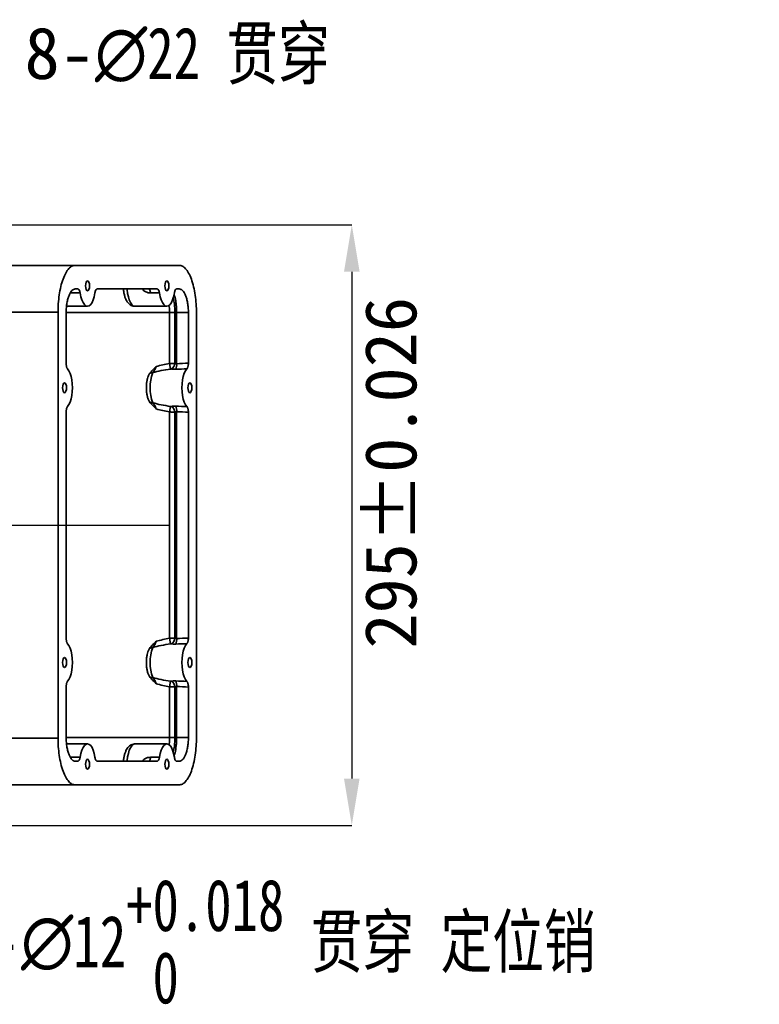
# Model space of a CAD drawing. Header units: millimetres. Extents: x 7702 to 16913, y -3294 to 4428.
# Tile 69 of 89: x 13892 to 14110, y -2525 to -2235. Entities that reach past the tile are written whole.
import ezdxf

# ---------------------------------------------------------------- set-up
doc = ezdxf.new("R2010")
doc.units = ezdxf.units.MM
doc.header["$LTSCALE"] = 6
doc.linetypes.add('CENTER', pattern=[50.8, 31.75, -6.35, 6.35, -6.35])
doc.layers.add('中心线层', color=1, linetype='CENTER')
doc.layers.add('标注层', color=150, linetype='Continuous')
doc.styles.add('SLDTEXTSTYLE1', font='txt')

msp = doc.modelspace()

# ---------------------------------------------------------------- linework, layer by layer
at = {"linetype": 'Continuous', "lineweight": 35}
for p, q in [((13841.02, -2307.21), (13908.12, -2307.21)), ((13908.12, -2307.21), (13938.82, -2307.21)), ((13911.26, -2312.69), (13911.21, -2313.27)), ((13911.38, -2312.2), (13911.26, -2312.69)), ((13911.57, -2311.88), (13911.38, -2312.2)), ((13911.8, -2311.77), (13911.57, -2311.88)), ((13912.02, -2311.88), (13911.8, -2311.77)), ((13912.21, -2312.2), (13912.02, -2311.88)), ((13912.34, -2312.69), (13912.21, -2312.2)), ((13912.38, -2313.27), (13912.34, -2312.69)), ((13934.64, -2312.69), (13934.6, -2313.27)), ((13934.77, -2312.2), (13934.64, -2312.69)), ((13934.96, -2311.88), (13934.77, -2312.2)), ((13935.18, -2311.77), (13934.96, -2311.88)), ((13935.41, -2311.88), (13935.18, -2311.77)), ((13935.6, -2312.2), (13935.41, -2311.88)), ((13935.72, -2312.69), (13935.6, -2312.2)), ((13935.77, -2313.27), (13935.72, -2312.69)), ((13906.96, -2315.09), (13906.95, -2315.05)), ((13907.01, -2315.34), (13906.96, -2315.09)), ((13909.6, -2315.34), (13907.01, -2315.34)), ((13908.95, -2314.17), (13908.18, -2314.17)), ((13908.95, -2314.17), (13909.05, -2314.19)), ((13909.05, -2314.19), (13909.16, -2314.25)), ((13909.16, -2314.25), (13909.26, -2314.35)), ((13909.26, -2314.35), (13909.35, -2314.49)), ((13909.35, -2314.49), (13909.43, -2314.66)), ((13909.43, -2314.66), (13909.5, -2314.86)), ((13909.5, -2314.86), (13909.56, -2315.09)), ((13909.56, -2315.09), (13909.6, -2315.34)), ((13909.6, -2315.34), (13909.81, -2316.43)), ((13911.21, -2313.27), (13911.26, -2313.84)), ((13911.26, -2313.84), (13911.38, -2314.33)), ((13911.38, -2314.33), (13911.57, -2314.65)), ((13911.57, -2314.65), (13911.8, -2314.77)), ((13911.8, -2314.77), (13912.02, -2314.65)), ((13912.02, -2314.65), (13912.21, -2314.33)), ((13912.21, -2314.33), (13912.34, -2313.84)), ((13912.34, -2313.84), (13912.38, -2313.27)), ((13913.78, -2316.43), (13913.99, -2315.34)), ((13913.99, -2315.34), (13914.04, -2315.09)), ((13914.04, -2315.09), (13914.09, -2314.86)), ((13914.09, -2314.86), (13914.17, -2314.66)), ((13914.17, -2314.66), (13914.25, -2314.49)), ((13914.25, -2314.49), (13914.34, -2314.35)), ((13914.34, -2314.35), (13914.44, -2314.25)), ((13914.44, -2314.25), (13914.54, -2314.19)), ((13914.54, -2314.19), (13914.65, -2314.17)), ((13932.33, -2314.17), (13914.65, -2314.17)), ((13923.48, -2314.17), (13923.49, -2314.35)), ((13923.49, -2314.35), (13923.61, -2315.46)), ((13923.61, -2315.46), (13923.82, -2316.49)), ((13929.84, -2314.19), (13929.74, -2314.17)), ((13929.95, -2314.25), (13929.84, -2314.19)), ((13930.04, -2314.35), (13929.95, -2314.25)), ((13930.14, -2314.49), (13930.04, -2314.35)), ((13930.22, -2314.66), (13930.14, -2314.49)), ((13930.29, -2314.86), (13930.22, -2314.66)), ((13930.35, -2315.09), (13930.29, -2314.86)), ((13930.39, -2315.34), (13930.35, -2315.09)), ((13932.99, -2315.34), (13930.39, -2315.34)), ((13932.33, -2314.17), (13932.44, -2314.19)), ((13932.44, -2314.19), (13932.54, -2314.25)), ((13932.54, -2314.25), (13932.64, -2314.35)), ((13932.64, -2314.35), (13932.73, -2314.49)), ((13932.73, -2314.49), (13932.81, -2314.66)), ((13932.81, -2314.66), (13932.89, -2314.86)), ((13932.89, -2314.86), (13932.94, -2315.09)), ((13932.94, -2315.09), (13932.99, -2315.34)), ((13932.99, -2315.34), (13933.2, -2316.43)), ((13934.6, -2313.27), (13934.64, -2313.84)), ((13934.64, -2313.84), (13934.77, -2314.33)), ((13934.77, -2314.33), (13934.96, -2314.65)), ((13934.96, -2314.65), (13935.18, -2314.77)), ((13935.18, -2314.77), (13935.41, -2314.65)), ((13935.41, -2314.65), (13935.6, -2314.33)), ((13935.6, -2314.33), (13935.72, -2313.84)), ((13935.72, -2313.84), (13935.77, -2313.27)), ((13937.17, -2316.43), (13937.38, -2315.34)), ((13937.38, -2315.34), (13937.42, -2315.09)), ((13937.42, -2315.09), (13937.48, -2314.86)), ((13937.48, -2314.86), (13937.55, -2314.66)), ((13937.55, -2314.66), (13937.63, -2314.49)), ((13937.63, -2314.49), (13937.73, -2314.35)), ((13937.73, -2314.35), (13937.83, -2314.25)), ((13937.83, -2314.25), (13937.93, -2314.19)), ((13937.93, -2314.19), (13938.04, -2314.17)), ((13938.83, -2314.17), (13938.04, -2314.17)), ((13909.81, -2316.43), (13910.1, -2317.4)), ((13910.1, -2317.4), (13910.46, -2318.19)), ((13910.46, -2318.19), (13910.87, -2318.78)), ((13910.87, -2318.78), (13911.33, -2319.14)), ((13912.27, -2319.14), (13912.72, -2318.78)), ((13912.72, -2318.78), (13913.14, -2318.19)), ((13913.14, -2318.19), (13913.49, -2317.4)), ((13913.49, -2317.4), (13913.78, -2316.43)), ((13923.82, -2316.49), (13924.09, -2317.4)), ((13924.09, -2317.4), (13924.43, -2318.15)), ((13924.43, -2318.15), (13924.82, -2318.73)), ((13924.82, -2318.73), (13925.25, -2319.1)), ((13933.2, -2316.43), (13933.49, -2317.4)), ((13933.49, -2317.4), (13933.85, -2318.19)), ((13933.85, -2318.19), (13934.26, -2318.78)), ((13934.26, -2318.78), (13934.71, -2319.14)), ((13935.65, -2319.14), (13936.11, -2318.78)), ((13936.11, -2318.78), (13936.52, -2318.19)), ((13936.52, -2318.19), (13936.88, -2317.4)), ((13936.88, -2317.4), (13937.17, -2316.43)), ((13903.1, -2321.01), (13841.02, -2321.01)), ((13903.1, -2446.53), (13903.1, -2321.01)), ((13905.5, -2321.13), (13905.5, -2336.08)), ((13935.99, -2321.13), (13905.5, -2321.13)), ((13905.6, -2319.27), (13911.8, -2319.27)), ((13911.33, -2319.14), (13911.8, -2319.27)), ((13911.8, -2319.27), (13912.27, -2319.14)), ((13925.25, -2319.1), (13925.7, -2319.26)), ((13925.7, -2319.26), (13925.79, -2319.27)), ((13925.79, -2319.27), (13935.18, -2319.27)), ((13934.71, -2319.14), (13935.18, -2319.27)), ((13935.18, -2319.27), (13935.65, -2319.14)), ((13935.99, -2336.12), (13935.99, -2321.13)), ((13937.56, -2336.1), (13937.56, -2321.13)), ((13938.05, -2321.13), (13941.52, -2321.13)), ((13938.05, -2321.13), (13938.05, -2336.19)), ((13941.52, -2336.04), (13941.52, -2321.13)), ((13943.88, -2321.13), (13943.88, -2446.41)), ((13935.99, -2336.12), (13936.27, -2337.77)), ((13906.33, -2338.3), (13905.93, -2337.74)), ((13906.68, -2339.04), (13906.33, -2338.3)), ((13906.97, -2339.95), (13906.68, -2339.04)), ((13940.32, -2339.01), (13940.02, -2339.92)), ((13940.67, -2338.26), (13940.32, -2339.01)), ((13941.08, -2337.71), (13940.67, -2338.26)), ((13904.79, -2341.88), (13904.6, -2342.2)), ((13905.02, -2341.77), (13904.79, -2341.88)), ((13905.24, -2341.88), (13905.02, -2341.77)), ((13905.43, -2342.2), (13905.24, -2341.88)), ((13907.18, -2340.98), (13906.97, -2339.95)), ((13907.31, -2342.1), (13907.18, -2340.98)), ((13907.35, -2343.27), (13907.31, -2342.1)), ((13939.67, -2342.09), (13939.63, -2343.27)), ((13939.81, -2340.96), (13939.67, -2342.09)), ((13940.02, -2339.92), (13939.81, -2340.96)), ((13941.74, -2341.88), (13941.55, -2342.2)), ((13941.96, -2341.77), (13941.74, -2341.88)), ((13942.19, -2341.88), (13941.96, -2341.77)), ((13942.38, -2342.2), (13942.19, -2341.88)), ((13904.48, -2342.69), (13904.43, -2343.27)), ((13904.43, -2343.27), (13904.48, -2343.84)), ((13904.6, -2342.2), (13904.48, -2342.69)), ((13904.48, -2343.84), (13904.6, -2344.33)), ((13904.6, -2344.33), (13904.79, -2344.65)), ((13904.79, -2344.65), (13905.02, -2344.77)), ((13905.02, -2344.77), (13905.24, -2344.65)), ((13905.24, -2344.65), (13905.43, -2344.33)), ((13905.56, -2342.69), (13905.43, -2342.2)), ((13905.43, -2344.33), (13905.56, -2343.84)), ((13905.6, -2343.27), (13905.56, -2342.69)), ((13905.56, -2343.84), (13905.6, -2343.27)), ((13907.18, -2345.55), (13907.31, -2344.43)), ((13907.31, -2344.43), (13907.35, -2343.27)), ((13939.63, -2343.27), (13939.67, -2344.44)), ((13939.67, -2344.44), (13939.81, -2345.57)), ((13941.42, -2342.69), (13941.38, -2343.27)), ((13941.38, -2343.27), (13941.42, -2343.84)), ((13941.55, -2342.2), (13941.42, -2342.69)), ((13941.42, -2343.84), (13941.55, -2344.33)), ((13941.55, -2344.33), (13941.74, -2344.65)), ((13941.74, -2344.65), (13941.96, -2344.77)), ((13941.96, -2344.77), (13942.19, -2344.65)), ((13942.19, -2344.65), (13942.38, -2344.33)), ((13942.5, -2342.69), (13942.38, -2342.2)), ((13942.38, -2344.33), (13942.5, -2343.84)), ((13942.55, -2343.27), (13942.5, -2342.69)), ((13942.5, -2343.84), (13942.55, -2343.27)), ((13906.33, -2348.23), (13906.68, -2347.49)), ((13906.68, -2347.49), (13906.97, -2346.58)), ((13906.97, -2346.58), (13907.18, -2345.55)), ((13939.81, -2345.57), (13940.02, -2346.61)), ((13940.02, -2346.61), (13940.32, -2347.52)), ((13940.32, -2347.52), (13940.67, -2348.27)), ((13905.5, -2350.46), (13905.5, -2417.08)), ((13905.93, -2348.79), (13906.33, -2348.23)), ((13935.99, -2350.41), (13936.27, -2348.76)), ((13935.99, -2417.12), (13935.99, -2350.41)), ((13937.56, -2417.1), (13937.56, -2350.43)), ((13938.05, -2350.34), (13938.05, -2417.19)), ((13940.67, -2348.27), (13941.08, -2348.82)), ((13941.52, -2417.04), (13941.52, -2350.49)), ((13935.99, -2417.12), (13936.27, -2418.77)), ((13906.33, -2419.3), (13905.93, -2418.74)), ((13906.68, -2420.04), (13906.33, -2419.3)), ((13906.97, -2420.95), (13906.68, -2420.04)), ((13940.32, -2420.01), (13940.02, -2420.92)), ((13940.67, -2419.26), (13940.32, -2420.01)), ((13941.08, -2418.71), (13940.67, -2419.26)), ((13904.6, -2423.2), (13904.48, -2423.69)), ((13904.79, -2422.88), (13904.6, -2423.2)), ((13905.02, -2422.77), (13904.79, -2422.88)), ((13905.24, -2422.88), (13905.02, -2422.77)), ((13905.43, -2423.2), (13905.24, -2422.88)), ((13905.56, -2423.69), (13905.43, -2423.2)), ((13907.18, -2421.98), (13906.97, -2420.95)), ((13907.31, -2423.1), (13907.18, -2421.98)), ((13907.35, -2424.27), (13907.31, -2423.1)), ((13939.67, -2423.09), (13939.63, -2424.27)), ((13939.81, -2421.96), (13939.67, -2423.09)), ((13940.02, -2420.92), (13939.81, -2421.96)), ((13941.55, -2423.2), (13941.42, -2423.69)), ((13941.74, -2422.88), (13941.55, -2423.2)), ((13941.96, -2422.77), (13941.74, -2422.88)), ((13942.19, -2422.88), (13941.96, -2422.77)), ((13942.38, -2423.2), (13942.19, -2422.88)), ((13942.5, -2423.69), (13942.38, -2423.2)), ((13904.48, -2423.69), (13904.43, -2424.27)), ((13904.43, -2424.27), (13904.48, -2424.84)), ((13904.48, -2424.84), (13904.6, -2425.33)), ((13904.6, -2425.33), (13904.79, -2425.65)), ((13904.79, -2425.65), (13905.02, -2425.77)), ((13905.02, -2425.77), (13905.24, -2425.65)), ((13905.24, -2425.65), (13905.43, -2425.33)), ((13905.43, -2425.33), (13905.56, -2424.84)), ((13905.6, -2424.27), (13905.56, -2423.69)), ((13905.56, -2424.84), (13905.6, -2424.27)), ((13907.18, -2426.55), (13907.31, -2425.43)), ((13907.31, -2425.43), (13907.35, -2424.27)), ((13939.63, -2424.27), (13939.67, -2425.44)), ((13939.67, -2425.44), (13939.81, -2426.57)), ((13941.42, -2423.69), (13941.38, -2424.27)), ((13941.38, -2424.27), (13941.42, -2424.84)), ((13941.42, -2424.84), (13941.55, -2425.33)), ((13941.55, -2425.33), (13941.74, -2425.65)), ((13941.74, -2425.65), (13941.96, -2425.77)), ((13941.96, -2425.77), (13942.19, -2425.65)), ((13942.19, -2425.65), (13942.38, -2425.33)), ((13942.38, -2425.33), (13942.5, -2424.84)), ((13942.55, -2424.27), (13942.5, -2423.69)), ((13942.5, -2424.84), (13942.55, -2424.27)), ((13906.33, -2429.23), (13906.68, -2428.49)), ((13906.68, -2428.49), (13906.97, -2427.58)), ((13906.97, -2427.58), (13907.18, -2426.55)), ((13939.81, -2426.57), (13940.02, -2427.61)), ((13940.02, -2427.61), (13940.32, -2428.52)), ((13940.32, -2428.52), (13940.67, -2429.27)), ((13905.5, -2431.46), (13905.5, -2446.41)), ((13905.93, -2429.79), (13906.33, -2429.23)), ((13935.99, -2431.41), (13936.27, -2429.76)), ((13935.99, -2446.41), (13935.99, -2431.41)), ((13937.56, -2445.07), (13937.56, -2431.43)), ((13938.05, -2431.34), (13938.05, -2446.41)), ((13940.67, -2429.27), (13941.08, -2429.82)), ((13941.52, -2446.41), (13941.52, -2431.49)), ((13841.02, -2446.53), (13903.1, -2446.53)), ((13905.5, -2446.41), (13935.99, -2446.41)), ((13937.56, -2446.41), (13937.56, -2445.07)), ((13941.52, -2446.41), (13938.05, -2446.41)), ((13911.8, -2448.27), (13905.61, -2448.27)), ((13910.46, -2449.34), (13910.1, -2450.14)), ((13910.87, -2448.75), (13910.46, -2449.34)), ((13911.33, -2448.39), (13910.87, -2448.75)), ((13911.8, -2448.27), (13911.33, -2448.39)), ((13912.27, -2448.39), (13911.8, -2448.27)), ((13912.72, -2448.75), (13912.27, -2448.39)), ((13913.14, -2449.34), (13912.72, -2448.75)), ((13913.49, -2450.14), (13913.14, -2449.34)), ((13924.43, -2449.38), (13924.09, -2450.13)), ((13924.82, -2448.8), (13924.43, -2449.38)), ((13925.25, -2448.43), (13924.82, -2448.8)), ((13925.7, -2448.27), (13925.25, -2448.43)), ((13925.79, -2448.27), (13925.7, -2448.27)), ((13935.18, -2448.27), (13925.79, -2448.27)), ((13933.85, -2449.34), (13933.49, -2450.14)), ((13934.26, -2448.75), (13933.85, -2449.34)), ((13934.71, -2448.39), (13934.26, -2448.75)), ((13935.18, -2448.27), (13934.71, -2448.39)), ((13935.65, -2448.39), (13935.18, -2448.27)), ((13936.11, -2448.75), (13935.65, -2448.39)), ((13936.52, -2449.34), (13936.11, -2448.75)), ((13936.88, -2450.14), (13936.52, -2449.34)), ((13906.73, -2452.23), (13907.01, -2452.19)), ((13907.01, -2452.19), (13906.96, -2452.44)), ((13907.01, -2452.19), (13909.6, -2452.19)), ((13909.6, -2452.19), (13909.56, -2452.44)), ((13909.81, -2451.1), (13909.6, -2452.19)), ((13910.1, -2450.14), (13909.81, -2451.1)), ((13913.78, -2451.1), (13913.49, -2450.14)), ((13913.99, -2452.19), (13913.78, -2451.1)), ((13914.04, -2452.44), (13913.99, -2452.19)), ((13923.61, -2452.07), (13923.49, -2453.18)), ((13923.82, -2451.04), (13923.61, -2452.07)), ((13924.09, -2450.13), (13923.82, -2451.04)), ((13930.35, -2452.44), (13930.39, -2452.19)), ((13930.39, -2452.19), (13932.99, -2452.19)), ((13932.99, -2452.19), (13932.94, -2452.44)), ((13933.2, -2451.1), (13932.99, -2452.19)), ((13933.49, -2450.14), (13933.2, -2451.1)), ((13937.17, -2451.1), (13936.88, -2450.14)), ((13937.38, -2452.19), (13937.17, -2451.1)), ((13937.42, -2452.44), (13937.38, -2452.19)), ((13906.96, -2452.44), (13906.95, -2452.49)), ((13908.18, -2453.37), (13908.95, -2453.37)), ((13909.05, -2453.34), (13908.95, -2453.37)), ((13909.16, -2453.28), (13909.05, -2453.34)), ((13909.26, -2453.18), (13909.16, -2453.28)), ((13909.35, -2453.04), (13909.26, -2453.18)), ((13909.43, -2452.87), (13909.35, -2453.04)), ((13909.5, -2452.67), (13909.43, -2452.87)), ((13909.56, -2452.44), (13909.5, -2452.67)), ((13911.26, -2453.69), (13911.21, -2454.27)), ((13911.21, -2454.27), (13911.26, -2454.84)), ((13911.38, -2453.2), (13911.26, -2453.69)), ((13911.26, -2454.84), (13911.38, -2455.33)), ((13911.57, -2452.88), (13911.38, -2453.2)), ((13911.8, -2452.77), (13911.57, -2452.88)), ((13912.02, -2452.88), (13911.8, -2452.77)), ((13912.21, -2453.2), (13912.02, -2452.88)), ((13912.34, -2453.69), (13912.21, -2453.2)), ((13912.21, -2455.33), (13912.34, -2454.84)), ((13912.38, -2454.27), (13912.34, -2453.69)), ((13912.34, -2454.84), (13912.38, -2454.27)), ((13914.09, -2452.67), (13914.04, -2452.44)), ((13914.17, -2452.87), (13914.09, -2452.67)), ((13914.25, -2453.04), (13914.17, -2452.87)), ((13914.34, -2453.18), (13914.25, -2453.04)), ((13914.44, -2453.28), (13914.34, -2453.18)), ((13914.54, -2453.34), (13914.44, -2453.28)), ((13914.65, -2453.37), (13914.54, -2453.34)), ((13914.65, -2453.37), (13932.33, -2453.37)), ((13923.49, -2453.18), (13923.48, -2453.37)), ((13929.74, -2453.37), (13929.84, -2453.34)), ((13929.84, -2453.34), (13929.95, -2453.28)), ((13929.95, -2453.28), (13930.04, -2453.18)), ((13930.04, -2453.18), (13930.14, -2453.04)), ((13930.14, -2453.04), (13930.22, -2452.87)), ((13930.22, -2452.87), (13930.29, -2452.67)), ((13930.29, -2452.67), (13930.35, -2452.44)), ((13932.44, -2453.34), (13932.33, -2453.37)), ((13932.54, -2453.28), (13932.44, -2453.34)), ((13932.64, -2453.18), (13932.54, -2453.28)), ((13932.73, -2453.04), (13932.64, -2453.18)), ((13932.81, -2452.87), (13932.73, -2453.04)), ((13932.89, -2452.67), (13932.81, -2452.87)), ((13932.94, -2452.44), (13932.89, -2452.67)), ((13934.64, -2453.69), (13934.6, -2454.27)), ((13934.6, -2454.27), (13934.64, -2454.84)), ((13934.77, -2453.2), (13934.64, -2453.69)), ((13934.64, -2454.84), (13934.77, -2455.33)), ((13934.96, -2452.88), (13934.77, -2453.2)), ((13935.18, -2452.77), (13934.96, -2452.88)), ((13935.41, -2452.88), (13935.18, -2452.77)), ((13935.6, -2453.2), (13935.41, -2452.88)), ((13935.72, -2453.69), (13935.6, -2453.2)), ((13935.6, -2455.33), (13935.72, -2454.84)), ((13935.77, -2454.27), (13935.72, -2453.69)), ((13935.72, -2454.84), (13935.77, -2454.27)), ((13937.48, -2452.67), (13937.42, -2452.44)), ((13937.55, -2452.87), (13937.48, -2452.67)), ((13937.63, -2453.04), (13937.55, -2452.87)), ((13937.73, -2453.18), (13937.63, -2453.04)), ((13937.83, -2453.28), (13937.73, -2453.18)), ((13937.93, -2453.34), (13937.83, -2453.28)), ((13938.04, -2453.37), (13937.93, -2453.34)), ((13938.04, -2453.37), (13938.83, -2453.37)), ((13911.38, -2455.33), (13911.57, -2455.65)), ((13911.57, -2455.65), (13911.8, -2455.77)), ((13911.8, -2455.77), (13912.02, -2455.65)), ((13912.02, -2455.65), (13912.21, -2455.33)), ((13934.77, -2455.33), (13934.96, -2455.65)), ((13934.96, -2455.65), (13935.18, -2455.77)), ((13935.18, -2455.77), (13935.41, -2455.65)), ((13935.41, -2455.65), (13935.6, -2455.33)), ((13908.12, -2460.33), (13841.02, -2460.33)), ((13908.12, -2460.33), (13938.82, -2460.33))]:
    msp.add_line(p, q, dxfattribs=at)
for centre, radius, start, end in [((13935.43, -2335.95), 2.13, 302.3752, 355.9795), ((13934.72, -2336.53), 3.35, 337.2976, 5.8138), ((13930.94, -2340.28), 1.45, 87.7073, 127.1587), ((13943.12, -2343.27), 12.91, 159.8866, 200.1134), ((13930.94, -2346.26), 1.45, 232.8413, 272.2927), ((13935.43, -2350.58), 2.13, 4.0205, 57.6248), ((13934.72, -2350), 3.35, 354.1862, 22.7024), ((13935.43, -2416.95), 2.13, 302.3752, 355.9795), ((13934.72, -2417.53), 3.35, 337.2976, 5.8138), ((13930.94, -2421.28), 1.45, 87.7073, 127.1587), ((13943.12, -2424.27), 12.91, 159.8866, 200.1134), ((13930.94, -2427.26), 1.45, 232.8413, 272.2927), ((13935.43, -2431.58), 2.13, 4.0205, 57.6248), ((13934.72, -2431), 3.35, 354.1862, 22.7024)]:
    msp.add_arc(centre, radius, start, end, dxfattribs=at)
for centre, major_axis, ratio, start_param, end_param in [((13943.99, -2343.27), (20.01, 0), 0.389753, 1.982302, 2.210129), ((13970.4, -2343.27), (76.85, 0), 0.101492, 1.956071, 2.005264), ((13943.99, -2343.27), (19.31, 0), 0.310702, 1.982302, 2.308772), ((13969.87, -2343.27), (76.15, 0), 0.07879, 1.95842, 2.005264), ((13943.99, -2343.27), (19.31, 0), 0.310702, 3.974414, 4.300884), ((13943.99, -2343.27), (20.01, 0), 0.389753, 4.073057, 4.300884), ((13969.87, -2343.27), (76.15, 0), 0.07879, 4.277921, 4.324766), ((13970.4, -2343.27), (76.85, 0), 0.101492, 4.277921, 4.327114), ((13943.99, -2424.27), (20.01, 0), 0.389753, 1.982302, 2.210129), ((13970.4, -2424.27), (76.85, 0), 0.101492, 1.956071, 2.005264), ((13943.99, -2424.27), (19.31, 0), 0.310702, 1.982302, 2.308772), ((13969.87, -2424.27), (76.15, 0), 0.07879, 1.95842, 2.005264), ((13943.99, -2424.27), (19.31, 0), 0.310702, 3.974414, 4.300884), ((13943.99, -2424.27), (20.01, 0), 0.389753, 4.073057, 4.300884), ((13969.87, -2424.27), (76.15, 0), 0.07879, 4.277921, 4.324766), ((13970.4, -2424.27), (76.85, 0), 0.101492, 4.277921, 4.327114)]:
    msp.add_ellipse(centre, major_axis=major_axis, ratio=ratio, start_param=start_param, end_param=end_param, dxfattribs=at)
for points, knots in [([(13903.1, -2321.01), (13903.1, -2320.19), (13903.13, -2319.35), (13903.24, -2317.64), (13903.33, -2316.78), (13903.57, -2315.08), (13903.73, -2314.24), (13904.11, -2312.66), (13904.32, -2311.92), (13904.82, -2310.57), (13905.09, -2309.97), (13905.66, -2308.94), (13905.96, -2308.51), (13906.58, -2307.84), (13906.9, -2307.59), (13907.52, -2307.28), (13907.83, -2307.21), (13908.12, -2307.21)], [0, 0, 0, 0, 0.125, 0.125, 0.25, 0.25, 0.375, 0.375, 0.5, 0.5, 0.625, 0.625, 0.75, 0.75, 0.875, 0.875, 1, 1, 1, 1]), ([(13938.82, -2307.21), (13939.12, -2307.21), (13939.43, -2307.28), (13940.05, -2307.6), (13940.37, -2307.84), (13940.99, -2308.52), (13941.3, -2308.95), (13941.88, -2309.99), (13942.15, -2310.6), (13942.65, -2311.96), (13942.87, -2312.71), (13943.25, -2314.3), (13943.4, -2315.14), (13943.65, -2316.86), (13943.74, -2317.73), (13943.86, -2319.45), (13943.88, -2320.31), (13943.88, -2321.13)], [0, 0, 0, 0, 0.125, 0.125, 0.25, 0.25, 0.375, 0.375, 0.5, 0.5, 0.625, 0.625, 0.75, 0.75, 0.875, 0.875, 1, 1, 1, 1]), ([(13908.18, -2314.17), (13908.02, -2314.17), (13907.85, -2314.21), (13907.52, -2314.37), (13907.36, -2314.48), (13907.05, -2314.81), (13906.9, -2315), (13906.61, -2315.47), (13906.47, -2315.75), (13906.22, -2316.37), (13906.1, -2316.72), (13905.94, -2317.28), (13905.9, -2317.48), (13905.81, -2317.88), (13905.76, -2318.1), (13905.65, -2318.75), (13905.59, -2319.2), (13905.52, -2320.14), (13905.5, -2320.63), (13905.5, -2321.13)], [0, 0, 0, 0, 0.125, 0.125, 0.25, 0.25, 0.375, 0.375, 0.5, 0.5, 0.625, 0.625, 0.6875, 0.6875, 0.75, 0.75, 0.875, 0.875, 1, 1, 1, 1]), ([(13907.01, -2315.34), (13906.93, -2315.35), (13906.85, -2315.35), (13906.76, -2315.33), (13906.74, -2315.33)], [0, 0, 0, 0, 0.843084, 1, 1, 1, 1]), ([(13922.4, -2314.17), (13922.41, -2314.32), (13922.43, -2314.82), (13922.58, -2315.64), (13922.82, -2316.58), (13923.16, -2317.41), (13923.59, -2318.1), (13924.08, -2318.63), (13924.63, -2319), (13925.21, -2319.23), (13925.6, -2319.24), (13925.77, -2319.25)], [0, 0, 0, 0, 0.061182, 0.195057, 0.332298, 0.476132, 0.608116, 0.721126, 0.824267, 0.92315, 1, 1, 1, 1]), ([(13930.39, -2315.34), (13930.32, -2315.34), (13929.93, -2315.33), (13929.25, -2315.18), (13928.44, -2314.79), (13928.07, -2314.36), (13927.9, -2314.17)], [0, 0, 0, 0, 0.08218, 0.422946, 0.744104, 1, 1, 1, 1]), ([(13937.29, -2315.8), (13937.39, -2316.07), (13937.59, -2316.59), (13937.79, -2317.64), (13937.94, -2318.73), (13938.04, -2319.91), (13938.05, -2320.72), (13938.05, -2321.13)], [0, 0, 0, 0, 0.21643, 0.410035, 0.604298, 0.802272, 1, 1, 1, 1]), ([(13941.52, -2321.13), (13941.52, -2320.64), (13941.5, -2320.16), (13941.44, -2319.45), (13941.42, -2319.22), (13941.36, -2318.76), (13941.33, -2318.54), (13941.25, -2318.1), (13941.21, -2317.89), (13941.12, -2317.49), (13941.07, -2317.29), (13940.92, -2316.72), (13940.8, -2316.37), (13940.55, -2315.75), (13940.41, -2315.47), (13940.12, -2315), (13939.97, -2314.8), (13939.73, -2314.56), (13939.65, -2314.49), (13939.49, -2314.37), (13939.41, -2314.33), (13939.17, -2314.21), (13939, -2314.17), (13938.83, -2314.17)], [0, 0, 0, 0, 0.125, 0.125, 0.1875, 0.1875, 0.25, 0.25, 0.3125, 0.3125, 0.375, 0.375, 0.5, 0.5, 0.625, 0.625, 0.75, 0.75, 0.8125, 0.8125, 0.875, 0.875, 1, 1, 1, 1]), ([(13937.56, -2321.13), (13937.53, -2320.28), (13937.48, -2318.76), (13937.15, -2317.46), (13937, -2316.89)], [0, 0, 0, 0, 0.558117, 1, 1, 1, 1]), ([(13935.99, -2321.13), (13935.98, -2320.68), (13935.96, -2319.97), (13935.84, -2319.29), (13935.8, -2319.04)], [0, 0, 0, 0, 0.6350335, 1, 1, 1, 1]), ([(13935.99, -2321.13), (13936.27, -2321.13), (13936.58, -2321.13), (13937.12, -2321.13), (13937.37, -2321.13), (13937.56, -2321.13)], [0, 0, 0, 0, 0.5, 0.5, 1, 1, 1, 1]), ([(13905.93, -2337.74), (13905.86, -2337.67), (13905.81, -2337.58), (13905.73, -2337.41), (13905.7, -2337.35), (13905.65, -2337.22), (13905.63, -2337.15), (13905.6, -2337), (13905.58, -2336.92), (13905.55, -2336.76), (13905.54, -2336.68), (13905.51, -2336.43), (13905.5, -2336.25), (13905.5, -2336.08)], [0, 0, 0, 0, 0.25, 0.25, 0.375, 0.375, 0.5, 0.5, 0.625, 0.625, 0.75, 0.75, 1, 1, 1, 1]), ([(13935.99, -2336.12), (13936.13, -2336.11), (13936.27, -2336.11), (13936.56, -2336.1), (13936.7, -2336.1), (13936.97, -2336.1), (13937.1, -2336.1), (13937.34, -2336.1), (13937.46, -2336.1), (13937.56, -2336.1)], [0, 0, 0, 0, 0.25, 0.25, 0.5, 0.5, 0.75, 0.75, 1, 1, 1, 1]), ([(13937.56, -2336.1), (13937.62, -2336.14), (13937.7, -2336.17), (13937.87, -2336.2), (13937.96, -2336.2), (13938.05, -2336.19)], [0, 0, 0, 0, 0.5, 0.5, 1, 1, 1, 1]), ([(13941.52, -2336.04), (13941.52, -2336.22), (13941.51, -2336.39), (13941.48, -2336.65), (13941.47, -2336.73), (13941.44, -2336.89), (13941.42, -2336.97), (13941.38, -2337.12), (13941.36, -2337.19), (13941.31, -2337.32), (13941.29, -2337.38), (13941.21, -2337.55), (13941.15, -2337.64), (13941.08, -2337.71)], [0, 0, 0, 0, 0.25, 0.25, 0.375, 0.375, 0.5, 0.5, 0.625, 0.625, 0.75, 0.75, 1, 1, 1, 1]), ([(13929.56, -2340.15), (13929.67, -2339.86), (13929.8, -2339.49), (13930.02, -2339.18), (13930.06, -2339.12)], [0, 0, 0, 0, 0.818873, 1, 1, 1, 1]), ([(13930.06, -2339.12), (13930.35, -2338.73), (13930.68, -2338.38), (13931.37, -2337.69), (13931.72, -2337.36), (13932.05, -2337.01)], [0, 0, 0, 0, 0.5, 0.5, 1, 1, 1, 1]), ([(13932.05, -2337.01), (13932, -2337.19), (13931.94, -2337.37), (13931.79, -2337.71), (13931.71, -2337.86), (13931.53, -2338.17), (13931.43, -2338.31), (13931.22, -2338.58), (13931.11, -2338.71), (13931, -2338.83)], [0, 0, 0, 0, 0.25, 0.25, 0.5, 0.5, 0.75, 0.75, 1, 1, 1, 1]), ([(13936.57, -2337.76), (13936.55, -2337.75), (13936.53, -2337.75), (13936.48, -2337.75), (13936.45, -2337.75), (13936.37, -2337.75), (13936.32, -2337.76), (13936.27, -2337.77)], [0, 0, 0, 0, 0.25, 0.25, 0.5, 0.5, 1, 1, 1, 1]), ([(13937.81, -2337.82), (13937.58, -2337.83), (13937.37, -2337.83), (13936.95, -2337.81), (13936.75, -2337.79), (13936.57, -2337.76)], [0, 0, 0, 0, 0.5, 0.5, 1, 1, 1, 1]), ([(13929.57, -2340.16), (13929.5, -2340.39), (13929.34, -2340.92), (13929.2, -2341.85), (13929.13, -2342.88), (13929.14, -2343.92), (13929.24, -2344.93), (13929.38, -2345.76), (13929.52, -2346.21), (13929.57, -2346.36)], [0, 0, 0, 0, 0.123215, 0.28489, 0.442747, 0.599128, 0.756009, 0.914975, 1, 1, 1, 1]), ([(13930.06, -2347.41), (13930.02, -2347.35), (13929.8, -2347.04), (13929.67, -2346.67), (13929.56, -2346.37)], [0, 0, 0, 0, 0.180328, 1, 1, 1, 1]), ([(13930.06, -2347.41), (13930.35, -2347.8), (13930.68, -2348.15), (13931.37, -2348.84), (13931.72, -2349.17), (13932.05, -2349.52)], [0, 0, 0, 0, 0.5, 0.5, 1, 1, 1, 1]), ([(13931, -2347.7), (13931.22, -2347.94), (13931.43, -2348.21), (13931.71, -2348.66), (13931.79, -2348.82), (13931.94, -2349.16), (13932, -2349.34), (13932.05, -2349.52)], [0, 0, 0, 0, 0.5, 0.5, 0.75, 0.75, 1, 1, 1, 1]), ([(13905.5, -2350.46), (13905.5, -2350.28), (13905.51, -2350.1), (13905.54, -2349.85), (13905.55, -2349.77), (13905.58, -2349.61), (13905.6, -2349.53), (13905.63, -2349.38), (13905.65, -2349.31), (13905.7, -2349.18), (13905.73, -2349.12), (13905.8, -2348.95), (13905.86, -2348.86), (13905.93, -2348.79)], [0, 0, 0, 0, 0.25, 0.25, 0.375, 0.375, 0.5, 0.5, 0.625, 0.625, 0.75, 0.75, 1, 1, 1, 1]), ([(13937.56, -2350.43), (13937.46, -2350.43), (13937.34, -2350.43), (13937.1, -2350.43), (13936.97, -2350.43), (13936.7, -2350.43), (13936.56, -2350.43), (13936.28, -2350.43), (13936.13, -2350.42), (13935.99, -2350.41)], [0, 0, 0, 0, 0.25, 0.25, 0.5, 0.5, 0.75, 0.75, 1, 1, 1, 1]), ([(13936.27, -2348.76), (13936.32, -2348.77), (13936.37, -2348.78), (13936.45, -2348.78), (13936.48, -2348.78), (13936.53, -2348.78), (13936.55, -2348.78), (13936.57, -2348.77)], [0, 0, 0, 0, 0.5, 0.5, 0.75, 0.75, 1, 1, 1, 1]), ([(13936.57, -2348.77), (13936.75, -2348.75), (13936.95, -2348.72), (13937.37, -2348.7), (13937.58, -2348.7), (13937.81, -2348.71)], [0, 0, 0, 0, 0.5, 0.5, 1, 1, 1, 1]), ([(13938.05, -2350.34), (13937.96, -2350.33), (13937.87, -2350.33), (13937.7, -2350.36), (13937.62, -2350.39), (13937.56, -2350.43)], [0, 0, 0, 0, 0.5, 0.5, 1, 1, 1, 1]), ([(13941.08, -2348.82), (13941.15, -2348.89), (13941.21, -2348.98), (13941.29, -2349.15), (13941.31, -2349.21), (13941.36, -2349.34), (13941.38, -2349.41), (13941.42, -2349.56), (13941.44, -2349.64), (13941.47, -2349.8), (13941.48, -2349.88), (13941.51, -2350.13), (13941.52, -2350.31), (13941.52, -2350.49)], [0, 0, 0, 0, 0.25, 0.25, 0.375, 0.375, 0.5, 0.5, 0.625, 0.625, 0.75, 0.75, 1, 1, 1, 1]), ([(13905.93, -2418.74), (13905.86, -2418.67), (13905.81, -2418.58), (13905.73, -2418.41), (13905.7, -2418.35), (13905.65, -2418.22), (13905.63, -2418.15), (13905.6, -2418), (13905.58, -2417.92), (13905.55, -2417.76), (13905.54, -2417.68), (13905.51, -2417.43), (13905.5, -2417.25), (13905.5, -2417.08)], [0, 0, 0, 0, 0.25, 0.25, 0.375, 0.375, 0.5, 0.5, 0.625, 0.625, 0.75, 0.75, 1, 1, 1, 1]), ([(13935.99, -2417.12), (13936.13, -2417.11), (13936.27, -2417.11), (13936.56, -2417.1), (13936.7, -2417.1), (13936.97, -2417.1), (13937.1, -2417.1), (13937.34, -2417.1), (13937.46, -2417.1), (13937.56, -2417.1)], [0, 0, 0, 0, 0.25, 0.25, 0.5, 0.5, 0.75, 0.75, 1, 1, 1, 1]), ([(13937.56, -2417.1), (13937.62, -2417.14), (13937.7, -2417.17), (13937.87, -2417.2), (13937.96, -2417.2), (13938.05, -2417.19)], [0, 0, 0, 0, 0.5, 0.5, 1, 1, 1, 1]), ([(13941.52, -2417.04), (13941.52, -2417.22), (13941.51, -2417.39), (13941.48, -2417.65), (13941.47, -2417.73), (13941.44, -2417.89), (13941.42, -2417.97), (13941.38, -2418.12), (13941.36, -2418.19), (13941.31, -2418.32), (13941.29, -2418.38), (13941.21, -2418.55), (13941.15, -2418.64), (13941.08, -2418.71)], [0, 0, 0, 0, 0.25, 0.25, 0.375, 0.375, 0.5, 0.5, 0.625, 0.625, 0.75, 0.75, 1, 1, 1, 1]), ([(13929.56, -2421.15), (13929.67, -2420.86), (13929.8, -2420.49), (13930.02, -2420.18), (13930.06, -2420.12)], [0, 0, 0, 0, 0.8188732, 1, 1, 1, 1]), ([(13930.06, -2420.12), (13930.35, -2419.73), (13930.68, -2419.38), (13931.37, -2418.69), (13931.72, -2418.36), (13932.05, -2418.01)], [0, 0, 0, 0, 0.5, 0.5, 1, 1, 1, 1]), ([(13932.05, -2418.01), (13932, -2418.19), (13931.94, -2418.37), (13931.79, -2418.71), (13931.71, -2418.86), (13931.53, -2419.17), (13931.43, -2419.31), (13931.22, -2419.58), (13931.11, -2419.71), (13931, -2419.83)], [0, 0, 0, 0, 0.25, 0.25, 0.5, 0.5, 0.75, 0.75, 1, 1, 1, 1]), ([(13936.57, -2418.76), (13936.55, -2418.75), (13936.53, -2418.75), (13936.48, -2418.75), (13936.45, -2418.75), (13936.37, -2418.75), (13936.32, -2418.76), (13936.27, -2418.77)], [0, 0, 0, 0, 0.25, 0.25, 0.5, 0.5, 1, 1, 1, 1]), ([(13937.81, -2418.82), (13937.58, -2418.83), (13937.37, -2418.83), (13936.95, -2418.81), (13936.75, -2418.79), (13936.57, -2418.76)], [0, 0, 0, 0, 0.5, 0.5, 1, 1, 1, 1]), ([(13929.57, -2421.16), (13929.5, -2421.39), (13929.34, -2421.92), (13929.2, -2422.85), (13929.13, -2423.88), (13929.14, -2424.92), (13929.24, -2425.93), (13929.38, -2426.76), (13929.52, -2427.21), (13929.57, -2427.36)], [0, 0, 0, 0, 0.123215, 0.28489, 0.442747, 0.599128, 0.756009, 0.914975, 1, 1, 1, 1]), ([(13930.06, -2428.41), (13930.02, -2428.35), (13929.8, -2428.04), (13929.67, -2427.67), (13929.56, -2427.37)], [0, 0, 0, 0, 0.180328, 1, 1, 1, 1]), ([(13930.06, -2428.41), (13930.35, -2428.8), (13930.68, -2429.15), (13931.37, -2429.84), (13931.72, -2430.17), (13932.05, -2430.52)], [0, 0, 0, 0, 0.5, 0.5, 1, 1, 1, 1]), ([(13931, -2428.7), (13931.22, -2428.94), (13931.43, -2429.21), (13931.71, -2429.66), (13931.79, -2429.82), (13931.94, -2430.16), (13932, -2430.34), (13932.05, -2430.52)], [0, 0, 0, 0, 0.5, 0.5, 0.75, 0.75, 1, 1, 1, 1]), ([(13905.5, -2431.46), (13905.5, -2431.28), (13905.51, -2431.1), (13905.54, -2430.85), (13905.55, -2430.77), (13905.58, -2430.61), (13905.6, -2430.53), (13905.63, -2430.38), (13905.65, -2430.31), (13905.7, -2430.18), (13905.73, -2430.12), (13905.8, -2429.95), (13905.86, -2429.86), (13905.93, -2429.79)], [0, 0, 0, 0, 0.25, 0.25, 0.375, 0.375, 0.5, 0.5, 0.625, 0.625, 0.75, 0.75, 1, 1, 1, 1]), ([(13937.56, -2431.43), (13937.46, -2431.43), (13937.34, -2431.43), (13937.1, -2431.43), (13936.97, -2431.43), (13936.7, -2431.43), (13936.56, -2431.43), (13936.28, -2431.43), (13936.13, -2431.42), (13935.99, -2431.41)], [0, 0, 0, 0, 0.25, 0.25, 0.5, 0.5, 0.75, 0.75, 1, 1, 1, 1]), ([(13936.27, -2429.76), (13936.32, -2429.77), (13936.37, -2429.78), (13936.45, -2429.78), (13936.48, -2429.78), (13936.53, -2429.78), (13936.55, -2429.78), (13936.57, -2429.77)], [0, 0, 0, 0, 0.5, 0.5, 0.75, 0.75, 1, 1, 1, 1]), ([(13936.57, -2429.77), (13936.75, -2429.75), (13936.95, -2429.72), (13937.37, -2429.7), (13937.58, -2429.7), (13937.81, -2429.71)], [0, 0, 0, 0, 0.5, 0.5, 1, 1, 1, 1]), ([(13938.05, -2431.34), (13937.96, -2431.33), (13937.87, -2431.33), (13937.7, -2431.36), (13937.62, -2431.39), (13937.56, -2431.43)], [0, 0, 0, 0, 0.5, 0.5, 1, 1, 1, 1]), ([(13941.08, -2429.82), (13941.15, -2429.89), (13941.21, -2429.98), (13941.29, -2430.15), (13941.31, -2430.21), (13941.36, -2430.34), (13941.38, -2430.41), (13941.42, -2430.56), (13941.44, -2430.64), (13941.47, -2430.8), (13941.48, -2430.88), (13941.51, -2431.13), (13941.52, -2431.31), (13941.52, -2431.49)], [0, 0, 0, 0, 0.25, 0.25, 0.375, 0.375, 0.5, 0.5, 0.625, 0.625, 0.75, 0.75, 1, 1, 1, 1]), ([(13908.12, -2460.33), (13907.83, -2460.33), (13907.52, -2460.25), (13906.9, -2459.94), (13906.58, -2459.69), (13905.96, -2459.02), (13905.66, -2458.59), (13905.09, -2457.56), (13904.82, -2456.96), (13904.32, -2455.61), (13904.11, -2454.87), (13903.73, -2453.29), (13903.57, -2452.45), (13903.33, -2450.76), (13903.24, -2449.89), (13903.13, -2448.18), (13903.1, -2447.34), (13903.1, -2446.53)], [0, 0, 0, 0, 0.125, 0.125, 0.25, 0.25, 0.375, 0.375, 0.5, 0.5, 0.625, 0.625, 0.75, 0.75, 0.875, 0.875, 1, 1, 1, 1]), ([(13905.5, -2446.41), (13905.5, -2446.9), (13905.52, -2447.37), (13905.57, -2448.08), (13905.6, -2448.31), (13905.66, -2448.77), (13905.69, -2449), (13905.76, -2449.43), (13905.8, -2449.64), (13905.89, -2450.05), (13905.94, -2450.24), (13906.1, -2450.81), (13906.22, -2451.16), (13906.47, -2451.78), (13906.61, -2452.06), (13906.9, -2452.53), (13907.05, -2452.73), (13907.28, -2452.97), (13907.36, -2453.04), (13907.53, -2453.16), (13907.61, -2453.21), (13907.85, -2453.33), (13908.02, -2453.37), (13908.18, -2453.37)], [0, 0, 0, 0, 0.125, 0.125, 0.1875, 0.1875, 0.25, 0.25, 0.3125, 0.3125, 0.375, 0.375, 0.5, 0.5, 0.625, 0.625, 0.75, 0.75, 0.8125, 0.8125, 0.875, 0.875, 1, 1, 1, 1]), ([(13935.79, -2448.58), (13935.81, -2448.46), (13935.89, -2448.03), (13935.96, -2447.3), (13935.98, -2446.7), (13935.99, -2446.41)], [0, 0, 0, 0, 0.175538, 0.59894, 1, 1, 1, 1]), ([(13935.99, -2446.41), (13936.27, -2446.41), (13936.58, -2446.41), (13937.12, -2446.41), (13937.37, -2446.41), (13937.56, -2446.41)], [0, 0, 0, 0, 0.5, 0.5, 1, 1, 1, 1]), ([(13937.01, -2450.61), (13937.15, -2450.05), (13937.48, -2448.76), (13937.53, -2447.25), (13937.56, -2446.41)], [0, 0, 0, 0, 0.437826, 1, 1, 1, 1]), ([(13938.05, -2446.41), (13938.05, -2446.81), (13938.04, -2447.63), (13937.91, -2449.17), (13937.67, -2450.71), (13937.39, -2451.48), (13937.28, -2451.77)], [0, 0, 0, 0, 0.196247, 0.392508, 0.775951, 1, 1, 1, 1]), ([(13937.56, -2445.07), (13937.58, -2445.13), (13937.62, -2445.26), (13937.67, -2445.43), (13937.74, -2445.63), (13937.82, -2445.83), (13937.89, -2446.03), (13937.96, -2446.19), (13938.01, -2446.31), (13938.04, -2446.38), (13938.05, -2446.41)], [0, 0, 0, 0, 0.138024, 0.270934, 0.398704, 0.574764, 0.72262, 0.842574, 0.93493, 1, 1, 1, 1]), ([(13943.88, -2446.41), (13943.88, -2447.23), (13943.86, -2448.08), (13943.74, -2449.8), (13943.65, -2450.67), (13943.4, -2452.39), (13943.25, -2453.23), (13942.87, -2454.82), (13942.65, -2455.57), (13942.15, -2456.93), (13941.88, -2457.54), (13941.3, -2458.58), (13940.99, -2459.01), (13940.37, -2459.69), (13940.05, -2459.93), (13939.43, -2460.25), (13939.12, -2460.33), (13938.82, -2460.33)], [0, 0, 0, 0, 0.125, 0.125, 0.25, 0.25, 0.375, 0.375, 0.5, 0.5, 0.625, 0.625, 0.75, 0.75, 0.875, 0.875, 1, 1, 1, 1]), ([(13938.83, -2453.37), (13939, -2453.37), (13939.17, -2453.32), (13939.49, -2453.17), (13939.65, -2453.05), (13939.97, -2452.73), (13940.12, -2452.53), (13940.41, -2452.06), (13940.54, -2451.79), (13940.8, -2451.16), (13940.92, -2450.81), (13941.07, -2450.25), (13941.12, -2450.06), (13941.21, -2449.65), (13941.25, -2449.44), (13941.37, -2448.78), (13941.42, -2448.33), (13941.5, -2447.39), (13941.52, -2446.9), (13941.52, -2446.41)], [0, 0, 0, 0, 0.125, 0.125, 0.25, 0.25, 0.375, 0.375, 0.5, 0.5, 0.625, 0.625, 0.6875, 0.6875, 0.75, 0.75, 0.875, 0.875, 1, 1, 1, 1]), ([(13925.78, -2448.28), (13925.74, -2448.28), (13925.47, -2448.25), (13924.99, -2448.38), (13924.4, -2448.66), (13923.91, -2449.06), (13923.48, -2449.59), (13923.1, -2450.26), (13922.78, -2451.09), (13922.55, -2452.04), (13922.42, -2452.82), (13922.4, -2453.27), (13922.39, -2453.37)], [0, 0, 0, 0, 0.02116, 0.122589, 0.219922, 0.318985, 0.42628, 0.548359, 0.686152, 0.826111, 0.96173, 1, 1, 1, 1]), ([(13927.9, -2453.37), (13927.91, -2453.34), (13927.94, -2453.28), (13928.19, -2453.02), (13928.68, -2452.61), (13929.52, -2452.26), (13930.1, -2452.21), (13930.39, -2452.19)], [0, 0, 0, 0, 0.024835, 0.069417, 0.368175, 0.67682, 1, 1, 1, 1])]:
    msp.add_open_spline(points, degree=3, knots=knots, dxfattribs=at)
msp.add_open_spline([(13937.56, -2321.13), (13937.69, -2321.13), (13937.87, -2321.13), (13938.05, -2321.13)], degree=3, dxfattribs=at)
at = {"layer": '中心线层', "color": 1}
msp.add_line((13745.28, -2383.77), (13951.99, -2383.77), dxfattribs=at)
at = {"layer": '标注层', "color": 4}
for p, q in [((13656.26, -2295.27), (13989.68, -2295.27)), ((13989.68, -2309.07), (13989.68, -2458.47)), ((13839.26, -2472.27), (13989.68, -2472.27))]:
    msp.add_line(p, q, dxfattribs=at)
for points in [[(13987.38, -2309.07), (13991.98, -2309.07), (13989.68, -2295.27)], [(13987.38, -2458.47), (13991.98, -2458.47), (13989.68, -2472.27)]]:
    msp.add_solid(points, dxfattribs=at)

# ---------------------------------------------------------------- texts
at = {"layer": '标注层', "char_height": 15.2363, "attachment_point": 1, "style": 'SLDTEXTSTYLE1'}
for s, insert in [('\\A1;{\\C3;8-\\fGulim|b0|i0|c129|p0;∅\\fHYSWLongFangSong|b0|i0|c134|p2;22 贯穿}', (13893.23, -2237.03)), ('\\A1;{\\C3;2-\\fGulim|b0|i0|c129|p0;∅\\fHYSWLongFangSong|b0|i0|c134|p2;12\\S+0.018^  0; 贯穿 定位销}', (13871.45, -2488.18))]:
    msp.add_mtext(s, dxfattribs=dict(at, insert=insert))
at = {"layer": '标注层', "insert": (13993.49, -2420.17), "char_height": 15.2363, "attachment_point": 1, "rotation": 90, "style": 'SLDTEXTSTYLE1'}
msp.add_mtext('\\A1;{\\C3;295±0.026}', dxfattribs=at)

doc.saveas('drawing.dxf')
